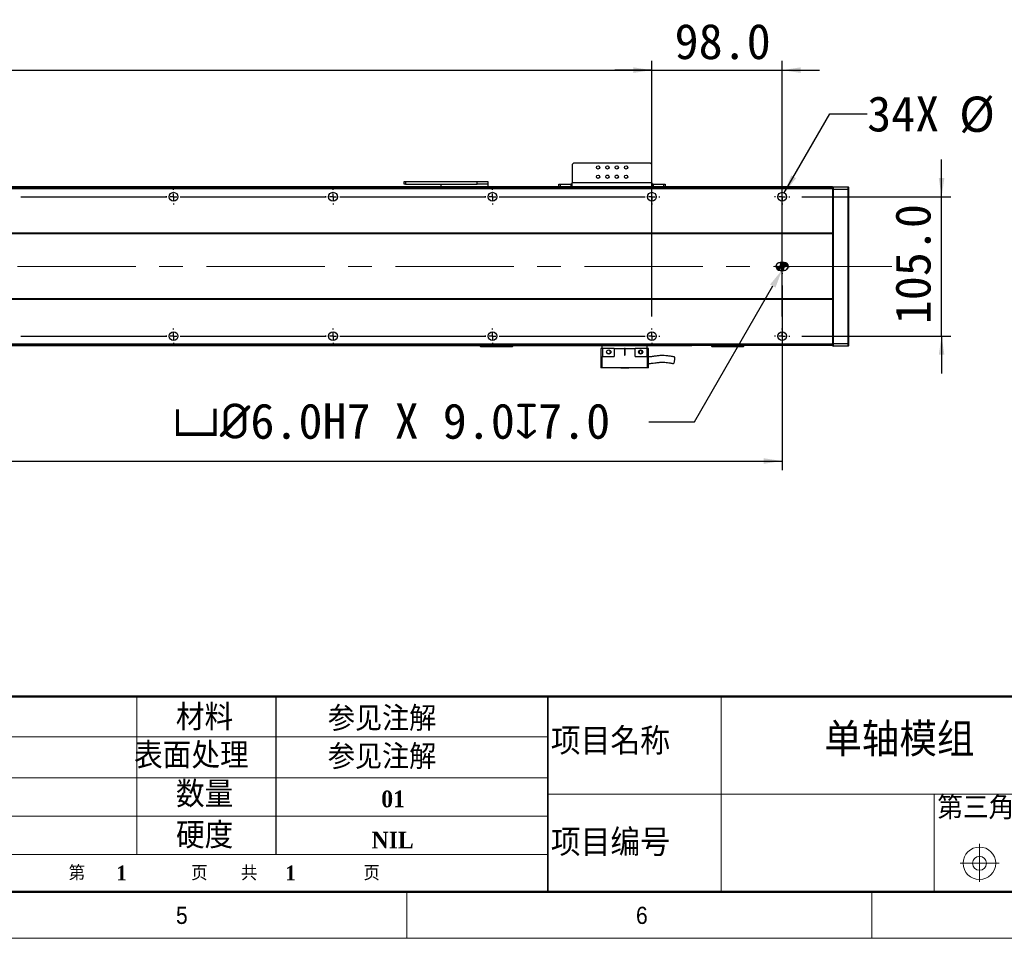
# Model space of a CAD drawing. Header units: millimetres. Extents: x 35 to 2905, y 35 to 2044.
# Tile 4 of 8: x 1529 to 2270, y 35 to 727. Entities that reach past the tile are written whole.
import ezdxf

# ---------------------------------------------------------------- set-up
doc = ezdxf.new("R2010")
doc.units = ezdxf.units.MM
doc.header["$LTSCALE"] = 7
doc.header["$PDSIZE"] = -1
doc.linetypes.add('CENTERX2', pattern=[20.32, 12.7, -2.54, 2.54, -2.54])
doc.layers.add('DIMNS', color=7, linetype='Continuous')
doc.styles.add('SLDTEXTSTYLE1', font='Gothic.ttf', dxfattribs={"width": 0.913})
doc.styles.add('SLDTEXTSTYLE2', font='timesbd.ttf', dxfattribs={"width": 0.933})
doc.styles.add('SLDTEXTSTYLE3', font='txt', dxfattribs={"bigfont": 'bigfont'})
doc.styles.add('SLDTEXTSTYLE4', font='txt', dxfattribs={"bigfont": 'bigfont'})
doc.styles.add('SLDTEXTSTYLE7', font='timesbd.ttf', dxfattribs={"width": 0.933, "bigfont": 'bigfont'})
doc.styles.add('SLDTEXTSTYLE8', font='txt')
doc.dimstyles.new('SLDDIMSTYLE0', dxfattribs={"dimtxt": 26.6, "dimasz": 14, "dimexe": 0, "dimexo": 0.0625, "dimgap": 6.65, "dimtad": 2, "dimdec": 1, "dimrnd": 1e-09, "dimzin": 4, "dimdsep": 46, "dimtxsty": 'SLDTEXTSTYLE8', "dimsah": 1, "dimcen": 0.09, "dimadec": 0, "dimazin": 1, "dimtfac": 1, "dimtdec": 1, "dimtofl": 0, "dimtmove": 0, "dimatfit": 3, "dimfxl": 0, "dimfrac": 2, "dimtolj": 1, "dimtzin": 12, "dimarcsym": 0})
doc.dimstyles.new('SLDDIMSTYLE1', dxfattribs={"dimtxt": 26.6, "dimasz": 14, "dimexe": 0, "dimexo": 0.0625, "dimgap": 6.65, "dimtad": 2, "dimdec": 1, "dimrnd": 1e-09, "dimzin": 4, "dimdsep": 46, "dimtxsty": 'SLDTEXTSTYLE8', "dimsah": 1, "dimcen": 0.09, "dimadec": 0, "dimazin": 1, "dimtfac": 1, "dimtdec": 1, "dimtmove": 0, "dimatfit": 0, "dimfxl": 0, "dimfrac": 2, "dimtolj": 1, "dimtzin": 12, "dimarcsym": 0})
doc.dimstyles.new('SLDDIMSTYLE5', dxfattribs={"dimtxt": 26.6, "dimasz": 14, "dimexe": 0, "dimexo": 0.0625, "dimgap": 6.65, "dimtad": 0, "dimtih": 1, "dimtoh": 1, "dimdec": 1, "dimrnd": 1e-09, "dimzin": 4, "dimdsep": 46, "dimtxsty": 'SLDTEXTSTYLE8', "dimsah": 1, "dimcen": 0, "dimadec": 0, "dimazin": 1, "dimtfac": 1, "dimtdec": 1, "dimtofl": 0, "dimtmove": 0, "dimatfit": 3, "dimfxl": 0, "dimfrac": 2, "dimtolj": 1, "dimtzin": 12, "dimarcsym": 0})
doc.dimstyles.new('SLDDIMSTYLE6', dxfattribs={"dimtxt": 26.6, "dimasz": 14, "dimexe": 0, "dimexo": 0.0625, "dimgap": 6.65, "dimtad": 0, "dimtih": 1, "dimtoh": 1, "dimdec": 1, "dimrnd": 1e-09, "dimzin": 12, "dimdsep": 46, "dimtxsty": 'SLDTEXTSTYLE8', "dimsah": 1, "dimcen": 0, "dimadec": 0, "dimazin": 3, "dimtfac": 1, "dimtdec": 1, "dimtofl": 0, "dimtmove": 0, "dimatfit": 3, "dimfxl": 0, "dimfrac": 2, "dimtolj": 1, "dimtzin": 12, "dimarcsym": 0})

# ---------------------------------------------------------------- blocks, each defined once
blk = doc.blocks.new('_D_13')
at = {"layer": 'DIMNS'}
for p, q in [((226.57, 531.97), (226.57, 387.36)), ((2102.57, 526.43), (2102.57, 387.36)), ((226.57, 394.36), (2102.57, 394.36))]:
    blk.add_line(p, q, dxfattribs=at)
for points in [[(226.57, 394.36), (240.57, 392.26), (240.57, 396.46)], [(2102.57, 394.36), (2088.57, 396.46), (2088.57, 392.26)]]:
    blk.add_solid(points, dxfattribs=at)
at = {"layer": 'DIMNS', "insert": (1116.68, 429.26), "char_height": 26.6, "attachment_point": 1, "style": 'SLDTEXTSTYLE8'}
blk.add_mtext('1876.0', dxfattribs=at)
blk = doc.blocks.new('_D_14')
at = {"layer": 'DIMNS'}
for p, q in [((2222.57, 593.36), (2222.57, 621.36)), ((2117.3, 593.36), (2229.57, 593.36)), ((2222.57, 488.36), (2222.57, 593.36)), ((2117.3, 488.36), (2229.57, 488.36)), ((2222.57, 488.36), (2222.57, 460.36))]:
    blk.add_line(p, q, dxfattribs=at)
for points in [[(2222.57, 593.36), (2224.67, 607.36), (2220.47, 607.36)], [(2222.57, 488.36), (2220.47, 474.36), (2224.67, 474.36)]]:
    blk.add_solid(points, dxfattribs=at)
at = {"layer": 'DIMNS', "insert": (2187.67, 497.34), "char_height": 26.6, "attachment_point": 1, "rotation": 90, "style": 'SLDTEXTSTYLE8'}
blk.add_mtext('105.0', dxfattribs=at)
blk = doc.blocks.new('_D_16')
at = {"layer": 'Defpoints', "color": 0}
for p in [(2102.57, 538.26), (2104.07, 540.86)]:
    blk.add_point(p, dxfattribs=at)
at = {"layer": 'DIMNS', "color": 0, "lineweight": -2}
for p, q in [((2036.57, 423.93), (2095.57, 526.14)), ((2002.28, 423.93), (2036.57, 423.93))]:
    blk.add_line(p, q, dxfattribs=at)
at = {"layer": 'DIMNS', "color": 0}
blk.add_solid([(2093.55, 527.3), (2097.59, 524.97), (2102.57, 538.26)], dxfattribs=at)
at = {"layer": 'DIMNS', "color": 0, "insert": (1643.89, 437.73), "char_height": 26.6, "attachment_point": 1, "style": 'SLDTEXTSTYLE8'}
blk.add_mtext('\\A1;{\\fGDT|b0|i0|c134|p2;v\\fISOCPEUR|b0|i0|c134|p34;%%C}6.0H7 X 9.0{\\fGDT|b0|i0|c134|p2;x}7.0', dxfattribs=at)
blk = doc.blocks.new('_D_17')
at = {"layer": 'DIMNS'}
for p, q in [((2104.22, 596.22), (2138.54, 655.66)), ((2138.54, 655.66), (2166.54, 655.66))]:
    blk.add_line(p, q, dxfattribs=at)
blk.add_solid([(2104.22, 596.22), (2113.04, 607.29), (2109.41, 609.39)], dxfattribs=at)
at = {"layer": 'DIMNS', "char_height": 26.6, "attachment_point": 1, "style": 'SLDTEXTSTYLE8'}
for s, insert in [('34X ', (2166.54, 669.06)), ('%%c', (2235.78, 668.8)), (' 6.6 THROUGH HOLE', (2276.88, 669.06))]:
    blk.add_mtext(s, dxfattribs=dict(at, insert=insert))
blk = doc.blocks.new('_D_18')
at = {"layer": 'DIMNS'}
for p, q in [((324.57, 608.09), (324.57, 695.66)), ((2004.57, 608.09), (2004.57, 695.66)), ((324.57, 688.66), (2004.57, 688.66))]:
    blk.add_line(p, q, dxfattribs=at)
for points in [[(324.57, 688.66), (338.57, 686.56), (338.57, 690.76)], [(2004.57, 688.66), (1990.57, 690.76), (1990.57, 686.56)]]:
    blk.add_solid(points, dxfattribs=at)
at = {"layer": 'DIMNS', "char_height": 26.6, "attachment_point": 1, "style": 'SLDTEXTSTYLE8'}
for s, insert in [('=14×120.0(PITCH)', (1056.37, 723.56)), ('1680.0', (952.41, 723.56))]:
    blk.add_mtext(s, dxfattribs=dict(at, insert=insert))
blk = doc.blocks.new('_D_20')
at = {"layer": 'DIMNS'}
for p, q in [((2004.57, 503.09), (2004.57, 695.66)), ((2102.57, 503.09), (2102.57, 695.66)), ((2004.57, 688.66), (1976.57, 688.66)), ((2004.57, 688.66), (2102.57, 688.66)), ((2102.57, 688.66), (2130.57, 688.66))]:
    blk.add_line(p, q, dxfattribs=at)
for points in [[(2004.57, 688.66), (1990.57, 690.76), (1990.57, 686.56)], [(2102.57, 688.66), (2116.57, 686.56), (2116.57, 690.76)]]:
    blk.add_solid(points, dxfattribs=at)
at = {"layer": 'DIMNS', "insert": (2021.62, 723.56), "char_height": 26.6, "attachment_point": 1, "style": 'SLDTEXTSTYLE8'}
blk.add_mtext('98.0', dxfattribs=at)
blk = doc.blocks.new('SW_CENTERMARKSYMBOL_0')
at = {"layer": 'DIMNS', "color": 0}
for p, q in [((-5.08, 0), (-5.54, 0)), ((0, 0), (-2.54, 0)), ((0, 5.08), (0, 5.54)), ((0, 0), (0, 2.54)), ((0, 0), (0, -2.54)), ((0, 0), (2.54, 0)), ((5.08, 0), (5.54, 0)), ((0, -5.08), (0, -5.54))]:
    blk.add_line(p, q, dxfattribs=at)
blk = doc.blocks.new('SW_CENTERMARKSYMBOL_2')
at = {"layer": 'DIMNS', "color": 0}
for p, q in [((1085.08, 0), (1085.84, 0)), ((1085.08, 0), (1194.92, 0)), ((1194.92, 0), (1194.16, 0)), ((1200, 0), (1197.46, 0)), ((1200, 0), (1197.46, 0)), ((1200, 0), (1197.46, 0)), ((1200, 0), (1197.46, 0)), ((1200, 5.08), (1200, 5.84)), ((1200, 0), (1200, 2.54)), ((1200, 0), (1200, 2.54)), ((1200, 0), (1200, 2.54)), ((1200, 0), (1200, 2.54)), ((1200, 0), (1200, -2.54)), ((1200, 0), (1202.54, 0)), ((1200, 0), (1200, -2.54)), ((1200, 0), (1202.54, 0)), ((1200, 0), (1200, -2.54)), ((1200, 0), (1202.54, 0)), ((1200, 0), (1200, -2.54)), ((1200, 0), (1202.54, 0)), ((1205.08, 0), (1205.84, 0)), ((1205.08, 0), (1314.92, 0)), ((1314.92, 0), (1314.16, 0)), ((1320, 0), (1317.46, 0)), ((1320, 0), (1317.46, 0)), ((1320, 0), (1317.46, 0)), ((1320, 5.08), (1320, 5.84)), ((1320, 0), (1320, 2.54)), ((1320, 0), (1320, 2.54)), ((1320, 0), (1320, 2.54)), ((1320, 0), (1320, -2.54)), ((1320, 0), (1322.54, 0)), ((1320, 0), (1320, -2.54)), ((1320, 0), (1322.54, 0)), ((1320, 0), (1320, -2.54)), ((1320, 0), (1322.54, 0)), ((1325.08, 0), (1325.84, 0)), ((1325.08, 0), (1434.92, 0)), ((1434.92, 0), (1434.16, 0)), ((1440, 0), (1437.46, 0)), ((1440, 0), (1437.46, 0)), ((1440, 5.08), (1440, 5.84)), ((1440, 0), (1440, 2.54)), ((1440, 0), (1440, 2.54)), ((1440, 0), (1440, -2.54)), ((1440, 0), (1442.54, 0)), ((1440, 0), (1440, -2.54)), ((1440, 0), (1442.54, 0)), ((1445.08, 0), (1445.84, 0)), ((1445.08, 0), (1554.92, 0)), ((1560, 0), (1557.46, 0)), ((1560, 5.08), (1560, 5.84)), ((1560, 0), (1560, 2.54)), ((1560, 0), (1560, -2.54)), ((1560, 0), (1562.54, 0)), ((1565.08, 0), (1565.84, 0)), ((1200, -5.08), (1200, -5.84)), ((1320, -5.08), (1320, -5.84)), ((1440, -5.08), (1440, -5.84)), ((1560, -5.08), (1560, -5.84))]:
    blk.add_line(p, q, dxfattribs=at)
blk = doc.blocks.new('SW_CENTERMARKSYMBOL_3')
at = {"layer": 'DIMNS', "color": 0}
for p, q in [((965.08, 0), (965.84, 0)), ((965.08, 0), (1074.92, 0)), ((1074.92, 0), (1074.16, 0)), ((1080, 0), (1077.46, 0)), ((1080, 0), (1077.46, 0)), ((1080, 0), (1077.46, 0)), ((1080, 0), (1077.46, 0)), ((1080, 5.08), (1080, 5.84)), ((1080, 0), (1080, 2.54)), ((1080, 0), (1080, 2.54)), ((1080, 0), (1080, 2.54)), ((1080, 0), (1080, 2.54)), ((1080, 0), (1080, -2.54)), ((1080, 0), (1082.54, 0)), ((1080, 0), (1080, -2.54)), ((1080, 0), (1082.54, 0)), ((1080, 0), (1080, -2.54)), ((1080, 0), (1082.54, 0)), ((1080, 0), (1080, -2.54)), ((1080, 0), (1082.54, 0)), ((1085.08, 0), (1085.84, 0)), ((1085.08, 0), (1194.92, 0)), ((1194.92, 0), (1194.16, 0)), ((1200, 0), (1197.46, 0)), ((1200, 0), (1197.46, 0)), ((1200, 0), (1197.46, 0)), ((1200, 5.08), (1200, 5.84)), ((1200, 0), (1200, 2.54)), ((1200, 0), (1200, 2.54)), ((1200, 0), (1200, 2.54)), ((1200, 0), (1200, -2.54)), ((1200, 0), (1202.54, 0)), ((1200, 0), (1200, -2.54)), ((1200, 0), (1202.54, 0)), ((1200, 0), (1200, -2.54)), ((1200, 0), (1202.54, 0)), ((1205.08, 0), (1205.84, 0)), ((1205.08, 0), (1314.92, 0)), ((1314.92, 0), (1314.16, 0)), ((1320, 0), (1317.46, 0)), ((1320, 0), (1317.46, 0)), ((1320, 5.08), (1320, 5.84)), ((1320, 0), (1320, 2.54)), ((1320, 0), (1320, 2.54)), ((1320, 0), (1320, -2.54)), ((1320, 0), (1322.54, 0)), ((1320, 0), (1320, -2.54)), ((1320, 0), (1322.54, 0)), ((1325.08, 0), (1325.84, 0)), ((1325.08, 0), (1434.92, 0)), ((1440, 0), (1437.46, 0)), ((1440, 5.08), (1440, 5.84)), ((1440, 0), (1440, 2.54)), ((1440, 0), (1440, -2.54)), ((1440, 0), (1442.54, 0)), ((1445.08, 0), (1445.84, 0)), ((1080, -5.08), (1080, -5.84)), ((1200, -5.08), (1200, -5.84)), ((1320, -5.08), (1320, -5.84)), ((1440, -5.08), (1440, -5.84))]:
    blk.add_line(p, q, dxfattribs=at)
blk = doc.blocks.new('SW_CENTERMARKSYMBOL_4')
at = {"layer": 'DIMNS', "color": 0}
for p, q in [((-5.08, 0), (-5.84, 0)), ((0, 0), (-2.54, 0)), ((0, 5.08), (0, 5.84)), ((0, 0), (0, 2.54)), ((0, 0), (0, -2.54)), ((0, 0), (2.54, 0)), ((5.08, 0), (5.84, 0)), ((0, -5.08), (0, -5.84))]:
    blk.add_line(p, q, dxfattribs=at)
blk = doc.blocks.new('SW_CENTERMARKSYMBOL_5')
at = {"layer": 'DIMNS', "color": 0}
for p, q in [((-5.08, 0), (-5.84, 0)), ((0, 0), (-2.54, 0)), ((0, 5.08), (0, 5.84)), ((0, 0), (0, 2.54)), ((0, 0), (0, -2.54)), ((0, 0), (2.54, 0)), ((5.08, 0), (5.84, 0)), ((0, -5.08), (0, -5.84))]:
    blk.add_line(p, q, dxfattribs=at)
blk = doc.blocks.new('SW_DOWELSYMBOL_1')
at = {"linetype": 'Continuous', "lineweight": 18}
h = blk.add_hatch(color=0, dxfattribs=at)
edge = h.paths.add_edge_path(flags=0)
edge.add_arc((0, 0), 3, 180, 270)
edge.add_line((0, -3), (0, 0))
edge.add_line((0, 0), (-3, 0))
h = blk.add_hatch(color=0, dxfattribs=at)
edge = h.paths.add_edge_path(flags=0)
edge.add_arc((0, 0), 3, 0, 90)
edge.add_line((0, 3), (0, 0))
edge.add_line((0, 0), (3, 0))
at = {"layer": 'DIMNS', "color": 0}
blk.add_circle((0, 0), 3, dxfattribs=at)
blk = doc.blocks.new('SW_DOWELSYMBOL_2')
at = {"linetype": 'Continuous', "lineweight": 18}
h = blk.add_hatch(color=0, dxfattribs=at)
edge = h.paths.add_edge_path(flags=0)
edge.add_arc((0, 0), 3, 180, 270)
edge.add_line((0, -3), (0, 0))
edge.add_line((0, 0), (-3, 0))
h = blk.add_hatch(color=0, dxfattribs=at)
edge = h.paths.add_edge_path(flags=0)
edge.add_arc((0, 0), 3, 0, 90)
edge.add_line((0, 3), (0, 0))
edge.add_line((0, 0), (3, 0))
at = {"layer": 'DIMNS', "color": 0}
blk.add_circle((0, 0), 3, dxfattribs=at)

msp = doc.modelspace()

# ---------------------------------------------------------------- linework, layer by layer
at = {"color": 7, "linetype": 'Continuous', "lineweight": 25}
for p, q in [((1945.57, 618.66), (1944.57, 617.66)), ((1944.57, 617.66), (1944.57, 603.86)), ((2003.57, 618.66), (1945.57, 618.66)), ((2004.57, 617.66), (2003.57, 618.66)), ((2004.57, 603.86), (2004.57, 617.66)), ((2140.57, 600.86), (188.57, 600.86)), ((2140.57, 600.36), (188.57, 600.36)), ((1818.07, 602.86), (1818.07, 604.86)), ((1818.07, 604.86), (1819.07, 604.86)), ((1819.07, 602.86), (1818.07, 602.86)), ((1819.07, 604.86), (1819.07, 602.86)), ((1819.07, 604.86), (1873.07, 604.86)), ((1819.07, 602.86), (1873.07, 602.86)), ((1846.07, 601.03), (1846.07, 602.86)), ((1846.07, 601.03), (1881.07, 601.03)), ((1846.07, 600.86), (1846.07, 601.03)), ((1873.07, 602.86), (1873.07, 604.86)), ((1873.07, 604.86), (1881.07, 604.86)), ((1881.07, 602.86), (1873.07, 602.86)), ((1881.07, 604.86), (1881.07, 602.86)), ((1881.07, 602.86), (1881.07, 601.03)), ((1881.07, 601.03), (1881.07, 600.86)), ((1934.57, 600.86), (1934.57, 602.86)), ((1934.57, 602.86), (1935.57, 602.86)), ((1935.57, 602.86), (1935.57, 600.86)), ((1935.57, 602.86), (1943.57, 602.86)), ((1943.57, 602.86), (1943.57, 600.86)), ((1944.57, 602.86), (1943.57, 602.86)), ((1944.57, 600.86), (1944.57, 603.86)), ((2004.57, 603.86), (1944.57, 603.86)), ((2004.57, 603.86), (2004.57, 600.86)), ((2005.57, 602.86), (2004.57, 602.86)), ((2005.57, 602.86), (2005.57, 600.86)), ((2005.57, 602.86), (2013.57, 602.86)), ((2013.57, 600.86), (2013.57, 602.86)), ((2013.57, 602.86), (2014.57, 602.86)), ((2014.57, 602.86), (2014.57, 600.86)), ((2140.57, 600.56), (2140.87, 600.86)), ((2140.57, 600.86), (2140.57, 600.56)), ((2140.57, 600.36), (2140.57, 600.56)), ((2140.57, 600.36), (2140.57, 599.36)), ((2140.87, 600.86), (2140.87, 598.86)), ((2140.87, 600.86), (2152.27, 600.86)), ((2152.27, 598.86), (2152.27, 600.86)), ((2152.57, 600.56), (2152.27, 600.86)), ((2152.57, 600.56), (2152.57, 598.73)), ((2140.57, 599.36), (188.57, 599.36)), ((2140.57, 599.36), (2140.57, 565.86)), ((2140.57, 598.73), (2140.87, 598.86)), ((2140.87, 598.86), (2140.87, 482.86)), ((2152.27, 598.86), (2140.87, 598.86)), ((2152.27, 482.86), (2152.27, 598.86)), ((2152.57, 598.73), (2152.27, 598.86)), ((2152.57, 598.73), (2152.57, 482.98)), ((2140.57, 565.86), (188.57, 565.86)), ((2140.57, 565.36), (188.57, 565.36)), ((2140.57, 565.86), (2140.57, 565.36)), ((2140.57, 565.36), (2140.57, 516.36)), ((2104.07, 543.86), (2101.07, 543.86)), ((2101.07, 537.86), (2104.07, 537.86)), ((2140.57, 516.36), (188.57, 516.36)), ((2140.57, 515.86), (188.57, 515.86)), ((2140.57, 516.36), (2140.57, 515.86)), ((2140.57, 515.86), (2140.57, 482.36)), ((2140.57, 482.36), (188.57, 482.36)), ((2140.57, 482.98), (2140.87, 482.86)), ((2140.57, 482.36), (2140.57, 481.36)), ((2140.87, 482.86), (2140.87, 480.86)), ((2140.87, 482.86), (2152.27, 482.86)), ((2152.57, 482.98), (2152.27, 482.86)), ((2152.27, 480.86), (2152.27, 482.86)), ((2152.57, 482.98), (2152.57, 481.16)), ((2140.57, 481.36), (188.57, 481.36)), ((2034.57, 481.26), (294.57, 481.26)), ((2034.57, 481.06), (294.57, 481.06)), ((1875.57, 480.65), (1875.57, 481.06)), ((1875.57, 480.65), (1875.87, 480.35)), ((1875.57, 480.65), (1876.57, 480.65)), ((1876.7, 480.35), (1875.87, 480.35)), ((1876.57, 481.06), (1876.57, 480.65)), ((1876.7, 480.35), (1876.57, 480.65)), ((1876.57, 480.65), (1898.57, 480.65)), ((1898.45, 480.35), (1876.7, 480.35)), ((1898.45, 480.35), (1898.57, 480.65)), ((1899.27, 480.35), (1898.45, 480.35)), ((1898.57, 480.65), (1898.57, 481.06)), ((1898.57, 480.65), (1899.57, 480.65)), ((1899.27, 480.35), (1899.57, 480.65)), ((1899.57, 481.06), (1899.57, 480.65)), ((1966.07, 478.96), (1966.07, 464.56)), ((1967.27, 478.96), (1966.07, 478.96)), ((1967.07, 478.96), (1967.07, 481.06)), ((1967.27, 478.96), (1967.27, 472.96)), ((1976.07, 478.96), (1967.27, 478.96)), ((1976.07, 478.96), (1976.07, 472.96)), ((1976.07, 478.96), (1983.82, 478.96)), ((1984.32, 478.96), (1983.82, 478.96)), ((1983.82, 478.96), (1983.82, 474.21)), ((1984.32, 478.96), (1992.07, 478.96)), ((1984.32, 474.21), (1984.32, 478.96)), ((1992.07, 472.96), (1992.07, 478.96)), ((2000.87, 478.96), (1992.07, 478.96)), ((1995.45, 477.41), (1995.62, 477.51)), ((1995.45, 477.41), (1995.62, 477.51)), ((1997.08, 477.01), (1997.21, 476.61)), ((2000.87, 472.96), (2000.87, 478.96)), ((2002.07, 478.96), (2000.87, 478.96)), ((2001.07, 478.96), (2001.07, 481.06)), ((2002.07, 464.56), (2002.07, 478.96)), ((2034.57, 481.36), (2034.57, 481.26)), ((2034.57, 481.06), (2034.57, 481.26)), ((2049.57, 480.66), (2049.57, 481.36)), ((2049.57, 480.66), (2049.87, 480.36)), ((2049.57, 480.66), (2050.57, 480.66)), ((2050.7, 480.36), (2049.87, 480.36)), ((2050.57, 481.36), (2050.57, 480.66)), ((2050.7, 480.36), (2050.57, 480.66)), ((2050.57, 480.66), (2072.57, 480.66)), ((2072.45, 480.36), (2050.7, 480.36)), ((2072.45, 480.36), (2072.57, 480.66)), ((2073.27, 480.36), (2072.45, 480.36)), ((2072.57, 480.66), (2072.57, 481.36)), ((2072.57, 480.66), (2073.57, 480.66)), ((2073.27, 480.36), (2073.57, 480.66)), ((2073.57, 481.36), (2073.57, 480.66)), ((2140.57, 481.16), (2140.57, 481.36)), ((2140.57, 481.16), (2140.87, 480.86)), ((2152.27, 480.86), (2140.87, 480.86)), ((2152.57, 481.16), (2152.27, 480.86)), ((1967.27, 472.96), (1967.07, 472.96)), ((1967.07, 464.56), (1967.07, 472.96)), ((1967.27, 472.96), (1976.07, 472.96)), ((1992.07, 472.96), (2000.87, 472.96)), ((2001.07, 472.96), (2000.87, 472.96)), ((2001.07, 472.96), (2001.07, 464.56)), ((1967.07, 464.56), (1966.07, 464.56)), ((2001.07, 464.56), (1967.07, 464.56)), ((1981.07, 464.56), (1981.07, 464.36)), ((1981.76, 464.36), (1981.07, 464.36)), ((1987.07, 464.36), (1981.76, 464.36)), ((1987.07, 464.36), (1987.07, 464.56)), ((2002.07, 464.56), (2001.07, 464.56))]:
    msp.add_line(p, q, dxfattribs=at)
at = {"color": 8, "linetype": 'Continuous', "lineweight": 25}
for p, q in [((1971.82, 609.36), (1970.32, 609.36)), ((1978.82, 609.36), (1977.32, 609.36))]:
    msp.add_line(p, q, dxfattribs=at)
at = {"color": 7, "linetype": 'Continuous', "lineweight": 50}
for p, q in [((2870, 217), (1281, 217)), ((70, 70), (2870, 70))]:
    msp.add_line(p, q, dxfattribs=at)
at = {"color": 7, "linetype": 'Continuous', "lineweight": 18}
for p, q in [((1617, 217), (1617, 98.04)), ((2056.78, 217), (2056.78, 70)), ((1281, 186.61), (1926.29, 186.61)), ((1281, 155.78), (1926.29, 155.78)), ((1926.29, 143.5), (2339.76, 143.5)), ((2217.1, 143.5), (2217.1, 70)), ((1281, 126.91), (1926.29, 126.91)), ((2251.06, 106.04), (2251.06, 77.44)), ((1926.29, 98.04), (1281, 98.04)), ((2236.5, 91.48), (2265.91, 91.48)), ((70, 70), (2870, 70)), ((861, 70), (2870, 70)), ((1820, 70), (1820, 35)), ((2170, 35), (2170, 70)), ((35, 35), (2905, 35))]:
    msp.add_line(p, q, dxfattribs=at)
at = {"color": 7, "linetype": 'Continuous', "lineweight": 35}
msp.add_line((1926.29, 217), (1926.29, 70), dxfattribs=at)
at = {"color": 7, "linetype": 'Continuous', "lineweight": 25}
for centre, radius in [((1964.07, 615.36), 1.25), ((1971.07, 615.36), 1.25), ((1978.07, 615.36), 1.25), ((1985.07, 615.36), 1.25), ((1964.07, 608.36), 1.25), ((1971.07, 608.36), 1.25), ((1978.07, 608.36), 1.25), ((1985.07, 608.36), 1.25), ((1644.57, 593.36), 3.3), ((1764.57, 593.36), 3.3), ((1884.57, 593.36), 3.3), ((2004.57, 593.36), 3.3), ((2102.57, 593.36), 3.3), ((1644.57, 488.36), 3.3), ((1764.57, 488.36), 3.3), ((1884.57, 488.36), 3.3), ((2004.57, 488.36), 3.3), ((2102.57, 488.36), 3.3), ((1972.07, 476.46), 1.6), ((1996.07, 476.46), 1.6)]:
    msp.add_circle(centre, radius, dxfattribs=at)
at = {"color": 7, "linetype": 'Continuous', "lineweight": 18}
for radius in [12.25, 5.25]:
    msp.add_circle((2251.06, 91.48), radius, dxfattribs=at)
at = {"color": 7, "linetype": 'Continuous', "lineweight": 25}
for centre, radius, start, end in [((2101.07, 540.86), 3, 90, 270), ((2104.07, 540.86), 3, 270, 90), ((1984.07, 474.21), 0.25, 180, 0)]:
    msp.add_arc(centre, radius, start, end, dxfattribs=at)
for points, knots in [([(1973.21, 476.61), (1973.23, 476.48), (1973.27, 476.22), (1973.17, 475.83), (1972.94, 475.48), (1972.61, 475.22), (1972.19, 475.07), (1971.73, 475.06), (1971.3, 475.19), (1971.07, 475.37), (1970.96, 475.46)], [0, 0, 0, 0, 0.114738, 0.230589, 0.350916, 0.475813, 0.605446, 0.73941, 0.877543, 1, 1, 1, 1]), ([(1972.06, 477.76), (1972.2, 477.73), (1972.48, 477.68), (1972.83, 477.42), (1973.01, 477.18), (1973.08, 477.03), (1973.08, 477.01)], [0, 0, 0, 0, 0.322294, 0.643242, 0.951869, 1, 1, 1, 1]), ([(1996.07, 477.61), (1995.96, 477.6), (1995.73, 477.58), (1995.41, 477.42), (1995.15, 477.18), (1994.98, 476.87), (1994.91, 476.53), (1994.94, 476.18), (1995.08, 475.85), (1995.3, 475.58), (1995.6, 475.39), (1995.94, 475.3), (1996.29, 475.31), (1996.62, 475.43), (1996.91, 475.64), (1997.11, 475.92), (1997.23, 476.26), (1997.22, 476.49), (1997.21, 476.61)], [0, 0, 0, 0, 0.062493, 0.124989, 0.187492, 0.249991, 0.31249, 0.374989, 0.437491, 0.5, 0.562503, 0.624999, 0.687506, 0.750001, 0.81249, 0.875001, 0.937498, 1, 1, 1, 1]), ([(1997.21, 476.61), (1997.23, 476.48), (1997.27, 476.22), (1997.17, 475.83), (1996.94, 475.48), (1996.61, 475.22), (1996.19, 475.07), (1995.73, 475.06), (1995.3, 475.19), (1995.07, 475.37), (1994.96, 475.46)], [0, 0, 0, 0, 0.114741, 0.230604, 0.350934, 0.475835, 0.605471, 0.739403, 0.87754, 1, 1, 1, 1]), ([(1996.06, 477.76), (1996.2, 477.73), (1996.48, 477.68), (1996.83, 477.42), (1997.01, 477.18), (1997.08, 477.03), (1997.08, 477.01)], [0, 0, 0, 0, 0.322365, 0.643224, 0.951836, 1, 1, 1, 1]), ([(2021.39, 472.75), (2020.42, 472.91), (2018.61, 473.19), (2016.14, 473.58), (2014.08, 473.75), (2012.22, 473.79), (2010.19, 473.71), (2008.36, 473.5), (2006.85, 473.28), (2005.84, 473.13), (2004.8, 472.98), (2003.73, 472.86), (2002.82, 472.78), (2002.27, 472.82), (2002.07, 472.83)], [0, 0, 0, 0, 0.1557747, 0.2907875, 0.3967679, 0.474991, 0.5735917, 0.7047462, 0.7546876, 0.8070853, 0.8612049, 0.915956, 0.970407, 1, 1, 1, 1]), ([(2002.07, 467.84), (2002.31, 467.83), (2003.03, 467.81), (2004.17, 467.9), (2005.85, 468.09), (2007.55, 468.36), (2009.23, 468.59), (2010.68, 468.73), (2012.36, 468.82), (2014.28, 468.76), (2016.31, 468.53), (2018.42, 468.17), (2019.97, 467.94), (2020.82, 467.81)], [0, 0, 0, 0, 0.03687, 0.112539, 0.178518, 0.302804, 0.384269, 0.444529, 0.530286, 0.647338, 0.744744, 0.860355, 1, 1, 1, 1]), ([(2020.82, 467.85), (2020.86, 467.84), (2020.95, 467.8), (2021.15, 468.07), (2021.36, 468.56), (2021.55, 469.26), (2021.69, 470.07), (2021.77, 470.91), (2021.77, 471.69), (2021.7, 472.3), (2021.57, 472.69), (2021.44, 472.72), (2021.39, 472.73)], [0, 0, 0, 0, 0.057404, 0.163027, 0.266464, 0.369976, 0.474788, 0.581585, 0.690232, 0.799776, 0.908819, 1, 1, 1, 1])]:
    msp.add_open_spline(points, degree=3, knots=knots, dxfattribs=at)
at = {"layer": 'DIMNS', "linetype": 'CENTERX2', "lineweight": 18}
msp.add_line((2185.02, 540.86), (144.12, 540.86), dxfattribs=at)
at = {"layer": 'DIMNS', "color": 7}
msp.add_line((1721.53, 217), (1721.53, 98.04), dxfattribs=at)

# ---------------------------------------------------------------- block references
at = {"layer": 'DIMNS'}
for name, p in [('SW_CENTERMARKSYMBOL_3', (564.57, 593.36)), ('SW_CENTERMARKSYMBOL_4', (2102.57, 593.36)), ('SW_CENTERMARKSYMBOL_0', (2102.57, 540.86)), ('SW_DOWELSYMBOL_1', (2101.07, 540.86)), ('SW_DOWELSYMBOL_2', (2104.07, 540.86)), ('SW_CENTERMARKSYMBOL_2', (444.57, 488.36)), ('SW_CENTERMARKSYMBOL_5', (2102.57, 488.36))]:
    msp.add_blockref(name, p, dxfattribs=at)

# ---------------------------------------------------------------- texts
at = {"color": 7, "linetype": 'Continuous', "lineweight": 0, "attachment_point": 1}
for s, insert, char_height, style in [('材料', (1646.32, 211.2), 19.6, 'SLDTEXTSTYLE4'), ('参见注解', (1760.75, 209.7), 18.521, 'SLDTEXTSTYLE3'), ('项目名称', (1928.53, 193.57), 20.373, 'SLDTEXTSTYLE4'), ('单轴模组', (2134.21, 196.56), 22.225, 'SLDTEXTSTYLE7'), ('表面处理', (1614.87, 182.46), 19.6, 'SLDTEXTSTYLE4'), ('参见注解', (1760.75, 180.95), 18.521, 'SLDTEXTSTYLE3'), ('数量', (1646.38, 153.23), 19.6, 'SLDTEXTSTYLE4'), ('01', (1800.9, 146.22), 12.6, 'SLDTEXTSTYLE2'), ('硬度', (1646.39, 122.25), 19.6, 'SLDTEXTSTYLE4'), ('项目编号', (1928.53, 117.29), 20.373, 'SLDTEXTSTYLE4'), ('NIL', (1793.67, 115.25), 12.6, 'SLDTEXTSTYLE2'), ('第        页', (1565.66, 89.74), 11.2, 'SLDTEXTSTYLE4'), ('1', (1601.53, 89.74), 11.2, 'SLDTEXTSTYLE2'), ('共        页', (1695.31, 89.74), 11.2, 'SLDTEXTSTYLE4'), ('1', (1728.74, 89.74), 11.2, 'SLDTEXTSTYLE2'), ('5', (1646.39, 58.78), 12.96, 'SLDTEXTSTYLE1'), ('6', (1992.6, 58.78), 12.96, 'SLDTEXTSTYLE1')]:
    msp.add_mtext(s, dxfattribs=dict(at, insert=insert, char_height=char_height, style=style))
at = {"layer": 'DIMNS', "color": 7, "insert": (2219.42, 142.13), "char_height": 17.5, "attachment_point": 1, "style": 'SLDTEXTSTYLE4'}
msp.add_mtext('第三角画法', dxfattribs=at)

# ---------------------------------------------------------------- dimensions: what is measured, and where the dimension line sits
at = {"layer": 'DIMNS'}
dim = msp.add_linear_dim(base=(2004.57, 688.66), p1=(324.57, 599.2), p2=(2004.57, 599.2), text='<>=14×120.0(PITCH)', dimstyle='SLDDIMSTYLE0', dxfattribs=at)
dim.commit()
dim.dimension.update_dxf_attribs({"geometry": '_D_18', "text_midpoint": (1149.08, 688.66), "dimtype": 160})
for base, p1, p2, dimstyle, picture, middle in [((2102.57, 688.66), (2004.57, 494.2), (2102.57, 494.2), 'SLDDIMSTYLE1', '_D_20', (2054.39, 688.66)), ((2102.57, 394.36), (226.57, 540.86), (2102.57, 535.32), 'SLDDIMSTYLE0', '_D_13', (1168.66, 394.36))]:
    dim = msp.add_linear_dim(base=base, p1=p1, p2=p2, dimstyle=dimstyle, dxfattribs=at)
    dim.commit()
    dim.dimension.update_dxf_attribs({"geometry": picture, "text_midpoint": middle, "dimtype": 160})
dim = msp.add_diameter_dim_2p(p1=(2100.92, 590.5), p2=(2104.22, 596.22), text='34X <> THROUGH HOLE\\P', dimstyle='SLDDIMSTYLE6', dxfattribs=at)
dim.commit()
dim.dimension.update_dxf_attribs({"geometry": '_D_17', "text_midpoint": (2386.04, 655.66), "dimtype": 163})
dim = msp.add_linear_dim(base=(2222.57, 593.36), p1=(2108.41, 488.36), p2=(2108.41, 593.36), angle=90, dimstyle='SLDDIMSTYLE1', dxfattribs=at)
dim.commit()
dim.dimension.update_dxf_attribs({"geometry": '_D_14', "text_midpoint": (2222.57, 539.72), "dimtype": 160})
dim = msp.add_radius_dim(center=(2104.07, 540.86), mpoint=(2102.57, 538.26), text='{\\fGDT|b0|i0|c134|p2;v\\fISOCPEUR|b0|i0|c134|p34;%%C}6.0H7 X 9.0{\\fGDT|b0|i0|c134|p2;x}7.0', dimstyle='SLDDIMSTYLE5', override={"dimpost": '<>'}, dxfattribs=at)
dim.commit()
dim.dimension.update_dxf_attribs({"geometry": '_D_16', "text_midpoint": (1819.76, 423.93), "dimtype": 164})

doc.saveas('drawing.dxf')
